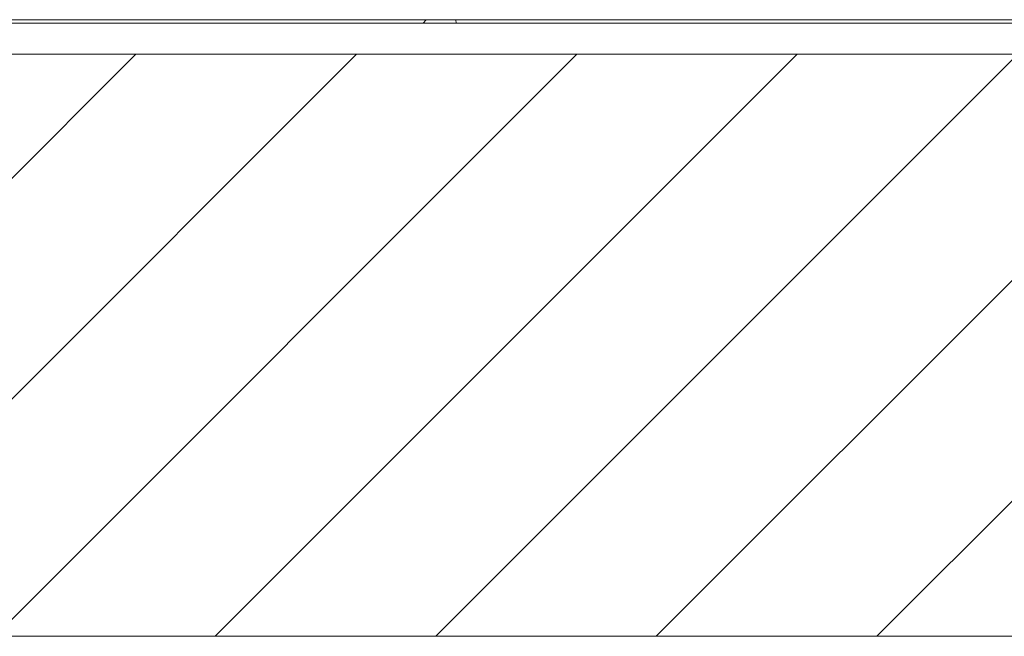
# Model space of a CAD drawing. Header units: metres. Extents: x 1.8 to 43.6, y -74.3 to -47.
# Tile 4 of 256: x 6.351 to 7.062, y -71.917 to -71.472. Entities that reach past the tile are written whole.
import ezdxf

# ---------------------------------------------------------------- set-up
doc = ezdxf.new("R2010")
doc.units = ezdxf.units.M
doc.layers.add('A-WALL', color=7, linetype='Continuous', lineweight=18)
doc.layers.add('A-WALL-PATT', color=7, linetype='Continuous', lineweight=18)

# ---------------------------------------------------------------- blocks, each defined once
blk = doc.blocks.new('4 GRE - ESCOLA DE CINEMA E AUDIOVISUAL CINE REX R07_rvt-1-TÉRREO _0_32m - FRIGORÍFICA')
at = {"layer": 'A-WALL-PATT', "true_color": 0xd4d4d4}
h = blk.add_hatch(dxfattribs=at)
h.set_pattern_fill('FP_9', color=254, style=0, pattern_type=2)
h.set_pattern_definition([(50, (21.555, -62.9), (0.546555, -0.047815), [0.05715, -0.62865]), (355, (21.555, -62.9), (-0.105728, 0.573166), [0.04572, -0.50292]), (100.451, (21.601, -62.904), (0.440828, 0.525349), [0.04857, -0.53427]), (46.184, (21.555, -62.748), (0.813237, -0.12613), [0.08573, -0.94298]), (96.636, (21.623, -62.758), (0.712212, 0.742287), [0.07286, -0.80141]), (351.184, (21.555, -62.748), (0.712217, 0.742274), [0.06858, -0.75438]), (21, (21.631, -62.786), (0.454846, -0.306795), [0.05715, -0.62865]), (326, (21.631, -62.786), (0.185405, 0.55256), [0.04572, -0.50292]), (71.451, (21.669, -62.811), (0.640251, 0.245763), [0.04857, -0.53427]), (37.5, (21.555, -62.9), (0.009261, 0.2536672), [0.02515, -0.47168, 0.02515, -0.48539, -0.50482]), (37.5, (21.555, -62.9), (0.009261, 0.2536672), [-1.007, 0.02515, -0.47968]), (7.5, (21.555, -62.9), (0.200456, 0.300546), [0.02515, -0.26594, 0.02515, -0.46025, -0.1924]), (7.5, (21.555, -62.9), (0.200456, 0.300546), [-0.77648, 0.02515, -0.16726]), (327.5, (21.385, -62.9), (0.4067682, -0.0171882), [0.02515, -0.16535, 0.02515, -0.56921, -0.78867]), (327.5, (21.385, -62.9), (0.4067682, -0.0171882), [-0.78486, 0.02515, -0.76352]), (317.5, (21.309, -62.9), (0.444383, 0.0762794), [0.02515, -0.2225, 0.02515, -0.36957, -0.56007]), (317.5, (21.309, -62.9), (0.444383, 0.0762794), [-0.64237, 0.02515, -0.53492])])
h.paths.add_polyline_path([(10.90244, -71.47444), (11.22229, -71.47444), (11.22229, -71.47194), (6.06695, -71.47194), (6.06695, -71.47444), (10.2343, -71.47444)])
h.paths.add_polyline_path([(5.55736, -71.47444), (5.97195, -71.47444), (5.97195, -71.47194), (5.51617, -71.47194), (5.51617, -71.47444)])
h = blk.add_hatch(dxfattribs=at)
h.set_pattern_fill('FP_10', color=254, style=0, pattern_type=2)
h.set_pattern_definition([(45, (21.555, -62.9), (-0.0795495, 0.0795495), [])])
h.paths.add_polyline_path([(11.57057, -71.91694), (11.69479, -71.91694), (11.69479, -71.49694), (5.04367, -71.49694), (5.04367, -71.91694), (10.2343, -71.91694)])
at = {"layer": 'A-WALL', "color": 253, "true_color": 0xaaaaaa}
for p, q in [((11.21979, -71.47194), (6.06945, -71.47194)), ((6.06695, -71.47444), (11.22229, -71.47444)), ((6.04445, -71.49694), (11.24479, -71.49694)), ((5.04367, -71.91694), (11.69479, -71.91694))]:
    blk.add_line(p, q, dxfattribs=at)

msp = doc.modelspace()

# ---------------------------------------------------------------- block references
at = {"lineweight": 5}
msp.add_blockref('4 GRE - ESCOLA DE CINEMA E AUDIOVISUAL CINE REX R07_rvt-1-TÉRREO _0_32m - FRIGORÍFICA', (0, 0), dxfattribs=at)

doc.saveas('drawing.dxf')
